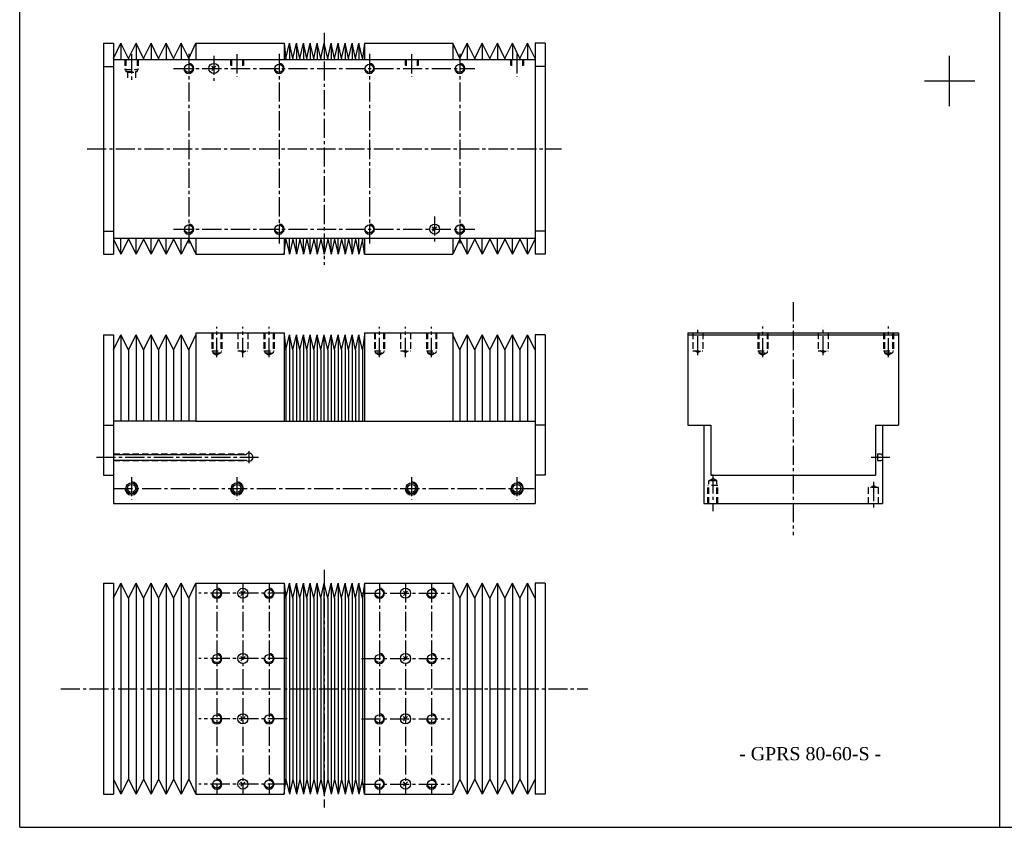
# Model space of a CAD drawing. Header units: millimetres. Extents: x 1112 to 5405, y 2427 to 4035.
# Tile 1 of 9: x 1112 to 2093, y 2427 to 3231. Entities that reach past the tile are written whole.
import ezdxf

# ---------------------------------------------------------------- set-up
doc = ezdxf.new("R2010")
doc.units = ezdxf.units.MM
doc.linetypes.add('CENTER2', pattern=[28.575, 19.05, -3.175, 3.175, -3.175])
doc.linetypes.add('DASHED2', pattern=[9.525, 6.35, -3.175])
doc.layers.add('1', color=2, linetype='DASHED2')
doc.layers.add('2', color=1, linetype='CENTER2')
doc.styles.get("Standard").update_dxf_attribs({"font": 'isocp.shx', "bigfont": 'chineset.shx'})

msp = doc.modelspace()

# ---------------------------------------------------------------- linework, layer by layer
at = {"color": 7}
for p, q in [((1111.69, 2426.51), (1111.69, 4035.06)), ((2088.14, 2426.51), (2088.14, 4035.06)), ((1195.07, 3207.33), (1195.07, 2997.33)), ((1195.07, 3207.33), (1205.07, 3207.33)), ((1205.07, 3207.33), (1205.07, 2997.33)), ((1205.07, 3192.33), (1212.57, 3207.33)), ((1220.07, 3192.33), (1212.57, 3207.33)), ((1212.57, 3207.33), (1212.57, 3191.33)), ((1220.07, 3192.33), (1227.57, 3207.33)), ((1235.07, 3192.33), (1227.57, 3207.33)), ((1227.57, 3207.33), (1227.57, 3191.33)), ((1235.07, 3192.33), (1242.57, 3207.33)), ((1250.07, 3192.33), (1242.57, 3207.33)), ((1242.57, 3207.33), (1242.57, 3191.33)), ((1250.07, 3192.33), (1257.57, 3207.33)), ((1265.07, 3192.33), (1257.57, 3207.33)), ((1257.57, 3207.33), (1257.57, 3191.33)), ((1265.07, 3192.33), (1272.57, 3207.33)), ((1280.07, 3192.33), (1272.57, 3207.33)), ((1272.57, 3207.33), (1272.57, 3191.33)), ((1280.07, 3192.33), (1287.07, 3207.33)), ((1287.07, 3207.33), (1375.07, 3207.33)), ((1287.07, 3207.33), (1287.07, 3191.33)), ((1375.07, 3207.33), (1375.07, 3191.33)), ((1375.07, 3207.33), (1376.98, 3192.33)), ((1376.98, 3192.33), (1380.44, 3207.33)), ((1383.9, 3192.33), (1380.44, 3207.33)), ((1380.44, 3207.33), (1380.44, 3191.33)), ((1383.9, 3192.33), (1387.37, 3207.33)), ((1390.83, 3192.33), (1387.37, 3207.33)), ((1387.37, 3207.33), (1387.37, 3191.33)), ((1390.83, 3192.33), (1394.29, 3207.33)), ((1397.75, 3192.33), (1394.29, 3207.33)), ((1394.29, 3207.33), (1394.29, 3191.33)), ((1397.75, 3192.33), (1401.22, 3207.33)), ((1404.68, 3192.33), (1401.22, 3207.33)), ((1401.22, 3207.33), (1401.22, 3191.33)), ((1404.68, 3192.33), (1408.14, 3207.33)), ((1411.61, 3192.33), (1408.14, 3207.33)), ((1408.14, 3207.33), (1408.14, 3191.33)), ((1411.61, 3192.33), (1415.07, 3207.33)), ((1418.53, 3192.33), (1415.07, 3207.33)), ((1415.07, 3207.33), (1415.07, 3191.33)), ((1418.53, 3192.33), (1422, 3207.33)), ((1425.46, 3192.33), (1422, 3207.33)), ((1422, 3207.33), (1422, 3191.33)), ((1425.46, 3192.33), (1428.92, 3207.33)), ((1432.39, 3192.33), (1428.92, 3207.33)), ((1428.92, 3207.33), (1428.92, 3191.33)), ((1432.39, 3192.33), (1435.85, 3207.33)), ((1439.31, 3192.33), (1435.85, 3207.33)), ((1435.85, 3207.33), (1435.85, 3191.33)), ((1439.31, 3192.33), (1442.77, 3207.33)), ((1446.24, 3192.33), (1442.77, 3207.33)), ((1442.77, 3207.33), (1442.77, 3191.33)), ((1446.24, 3192.33), (1449.7, 3207.33)), ((1453.16, 3192.33), (1449.7, 3207.33)), ((1449.7, 3207.33), (1449.7, 3191.33)), ((1455.07, 3207.33), (1453.16, 3192.33)), ((1455.07, 3207.33), (1543.07, 3207.33)), ((1455.07, 3207.33), (1455.07, 3191.33)), ((1550.07, 3192.33), (1543.07, 3207.33)), ((1543.07, 3207.33), (1543.07, 3191.33)), ((1550.07, 3192.33), (1557.57, 3207.33)), ((1565.07, 3192.33), (1557.57, 3207.33)), ((1557.57, 3207.33), (1557.57, 3191.33)), ((1565.07, 3192.33), (1572.57, 3207.33)), ((1580.07, 3192.33), (1572.57, 3207.33)), ((1572.57, 3207.33), (1572.57, 3191.33)), ((1580.07, 3192.33), (1587.57, 3207.33)), ((1595.07, 3192.33), (1587.57, 3207.33)), ((1587.57, 3207.33), (1587.57, 3191.33)), ((1595.07, 3192.33), (1602.57, 3207.33)), ((1610.07, 3192.33), (1602.57, 3207.33)), ((1602.57, 3207.33), (1602.57, 3191.33)), ((1610.07, 3192.33), (1617.57, 3207.33)), ((1625.07, 3192.33), (1617.57, 3207.33)), ((1617.57, 3207.33), (1617.57, 3191.33)), ((1625.07, 3207.33), (1625.07, 2997.33)), ((1635.07, 3207.33), (1625.07, 3207.33)), ((1635.07, 3207.33), (1635.07, 2997.33)), ((1205.07, 3191.33), (1625.07, 3191.33)), ((1220.07, 3192.33), (1220.07, 3191.33)), ((1235.07, 3192.33), (1235.07, 3191.33)), ((1250.07, 3192.33), (1250.07, 3191.33)), ((1265.07, 3192.33), (1265.07, 3191.33)), ((1280.07, 3192.33), (1280.07, 3191.33)), ((1376.98, 3192.33), (1376.98, 3191.33)), ((1383.9, 3192.33), (1383.9, 3191.33)), ((1390.83, 3192.33), (1390.83, 3191.33)), ((1397.75, 3192.33), (1397.75, 3191.33)), ((1404.68, 3192.33), (1404.68, 3191.33)), ((1411.61, 3192.33), (1411.61, 3191.33)), ((1418.53, 3192.33), (1418.53, 3191.33)), ((1425.46, 3192.33), (1425.46, 3191.33)), ((1432.39, 3192.33), (1432.39, 3191.33)), ((1439.31, 3192.33), (1439.31, 3191.33)), ((1446.24, 3192.33), (1446.24, 3191.33)), ((1453.16, 3192.33), (1453.16, 3191.33)), ((1550.07, 3192.33), (1550.07, 3191.33)), ((1565.07, 3192.33), (1565.07, 3191.33)), ((1580.07, 3192.33), (1580.07, 3191.33)), ((1595.07, 3192.33), (1595.07, 3191.33)), ((1610.07, 3192.33), (1610.07, 3191.33)), ((2038.14, 3144.82), (2038.14, 3194.82)), ((1195.07, 3184.33), (1205.07, 3184.33)), ((1305.07, 3182.33), (1302.95, 3184.45)), ((1302.95, 3180.21), (1307.19, 3184.45)), ((1635.07, 3184.33), (1625.07, 3184.33)), ((2013.14, 3169.82), (2063.14, 3169.82)), ((1525.07, 3022.33), (1522.95, 3024.45)), ((1522.95, 3020.21), (1527.19, 3024.45)), ((1195.07, 3020.33), (1205.07, 3020.33)), ((1205.07, 3013.33), (1625.07, 3013.33)), ((1205.07, 3012.33), (1212.57, 2997.33)), ((1212.57, 2997.33), (1212.57, 3013.33)), ((1220.07, 3012.33), (1212.57, 2997.33)), ((1220.07, 3012.33), (1220.07, 3013.33)), ((1220.07, 3012.33), (1227.57, 2997.33)), ((1227.57, 2997.33), (1227.57, 3013.33)), ((1235.07, 3012.33), (1227.57, 2997.33)), ((1235.07, 3012.33), (1235.07, 3013.33)), ((1235.07, 3012.33), (1242.57, 2997.33)), ((1242.57, 2997.33), (1242.57, 3013.33)), ((1250.07, 3012.33), (1242.57, 2997.33)), ((1250.07, 3012.33), (1250.07, 3013.33)), ((1250.07, 3012.33), (1257.57, 2997.33)), ((1257.57, 2997.33), (1257.57, 3013.33)), ((1265.07, 3012.33), (1257.57, 2997.33)), ((1265.07, 3012.33), (1265.07, 3013.33)), ((1265.07, 3012.33), (1272.57, 2997.33)), ((1272.57, 2997.33), (1272.57, 3013.33)), ((1280.07, 3012.33), (1272.57, 2997.33)), ((1280.07, 3012.33), (1280.07, 3013.33)), ((1280.07, 3012.33), (1287.07, 2997.33)), ((1287.07, 3013.33), (1287.07, 2997.33)), ((1375.07, 3013.33), (1375.07, 2997.33)), ((1375.07, 2997.33), (1376.98, 3012.33)), ((1376.98, 3012.33), (1376.98, 3013.33)), ((1376.98, 3012.33), (1380.44, 2997.33)), ((1380.44, 2997.33), (1380.44, 3013.33)), ((1383.9, 3012.33), (1380.44, 2997.33)), ((1383.9, 3012.33), (1383.9, 3013.33)), ((1383.9, 3012.33), (1387.37, 2997.33)), ((1387.37, 2997.33), (1387.37, 3013.33)), ((1390.83, 3012.33), (1387.37, 2997.33)), ((1390.83, 3012.33), (1390.83, 3013.33)), ((1390.83, 3012.33), (1394.29, 2997.33)), ((1394.29, 2997.33), (1394.29, 3013.33)), ((1397.75, 3012.33), (1394.29, 2997.33)), ((1397.75, 3012.33), (1397.75, 3013.33)), ((1397.75, 3012.33), (1401.22, 2997.33)), ((1401.22, 2997.33), (1401.22, 3013.33)), ((1404.68, 3012.33), (1401.22, 2997.33)), ((1404.68, 3012.33), (1404.68, 3013.33)), ((1404.68, 3012.33), (1408.14, 2997.33)), ((1408.14, 2997.33), (1408.14, 3013.33)), ((1411.61, 3012.33), (1408.14, 2997.33)), ((1411.61, 3012.33), (1411.61, 3013.33)), ((1411.61, 3012.33), (1415.07, 2997.33)), ((1415.07, 2997.33), (1415.07, 3013.33)), ((1418.53, 3012.33), (1415.07, 2997.33)), ((1418.53, 3012.33), (1418.53, 3013.33)), ((1418.53, 3012.33), (1422, 2997.33)), ((1422, 2997.33), (1422, 3013.33)), ((1425.46, 3012.33), (1422, 2997.33)), ((1425.46, 3012.33), (1425.46, 3013.33)), ((1425.46, 3012.33), (1428.92, 2997.33)), ((1428.92, 2997.33), (1428.92, 3013.33)), ((1432.39, 3012.33), (1428.92, 2997.33)), ((1432.39, 3012.33), (1432.39, 3013.33)), ((1432.39, 3012.33), (1435.85, 2997.33)), ((1435.85, 2997.33), (1435.85, 3013.33)), ((1439.31, 3012.33), (1435.85, 2997.33)), ((1439.31, 3012.33), (1439.31, 3013.33)), ((1439.31, 3012.33), (1442.77, 2997.33)), ((1442.77, 2997.33), (1442.77, 3013.33)), ((1446.24, 3012.33), (1442.77, 2997.33)), ((1446.24, 3012.33), (1446.24, 3013.33)), ((1446.24, 3012.33), (1449.7, 2997.33)), ((1449.7, 2997.33), (1449.7, 3013.33)), ((1453.16, 3012.33), (1449.7, 2997.33)), ((1453.16, 3012.33), (1453.16, 3013.33)), ((1455.07, 2997.33), (1453.16, 3012.33)), ((1455.07, 3013.33), (1455.07, 2997.33)), ((1543.07, 3013.33), (1543.07, 2997.33)), ((1550.07, 3012.33), (1543.07, 2997.33)), ((1550.07, 3012.33), (1550.07, 3013.33)), ((1550.07, 3012.33), (1557.57, 2997.33)), ((1557.57, 2997.33), (1557.57, 3013.33)), ((1565.07, 3012.33), (1557.57, 2997.33)), ((1565.07, 3012.33), (1565.07, 3013.33)), ((1565.07, 3012.33), (1572.57, 2997.33)), ((1572.57, 2997.33), (1572.57, 3013.33)), ((1580.07, 3012.33), (1572.57, 2997.33)), ((1580.07, 3012.33), (1580.07, 3013.33)), ((1580.07, 3012.33), (1587.57, 2997.33)), ((1587.57, 2997.33), (1587.57, 3013.33)), ((1595.07, 3012.33), (1587.57, 2997.33)), ((1595.07, 3012.33), (1595.07, 3013.33)), ((1595.07, 3012.33), (1602.57, 2997.33)), ((1602.57, 2997.33), (1602.57, 3013.33)), ((1610.07, 3012.33), (1602.57, 2997.33)), ((1610.07, 3012.33), (1610.07, 3013.33)), ((1610.07, 3012.33), (1617.57, 2997.33)), ((1617.57, 2997.33), (1617.57, 3013.33)), ((1625.07, 3012.33), (1617.57, 2997.33)), ((1635.07, 3020.33), (1625.07, 3020.33)), ((1195.07, 2997.33), (1205.07, 2997.33)), ((1287.07, 2997.33), (1375.07, 2997.33)), ((1455.07, 2997.33), (1543.07, 2997.33)), ((1635.07, 2997.33), (1625.07, 2997.33)), ((1195.07, 2917.06), (1195.07, 2777.06)), ((1195.07, 2917.06), (1205.07, 2917.06)), ((1205.07, 2917.06), (1205.07, 2749.06)), ((1205.07, 2902.06), (1212.57, 2917.06)), ((1212.57, 2917.06), (1212.57, 2831.06)), ((1220.07, 2902.06), (1212.57, 2917.06)), ((1220.07, 2902.06), (1227.57, 2917.06)), ((1235.07, 2902.06), (1227.57, 2917.06)), ((1227.57, 2917.06), (1227.57, 2831.06)), ((1235.07, 2902.06), (1242.57, 2917.06)), ((1242.57, 2917.06), (1242.57, 2831.06)), ((1250.07, 2902.06), (1242.57, 2917.06)), ((1250.07, 2902.06), (1257.57, 2917.06)), ((1257.57, 2917.06), (1257.57, 2831.06)), ((1265.07, 2902.06), (1257.57, 2917.06)), ((1265.07, 2902.06), (1272.57, 2917.06)), ((1272.57, 2917.06), (1272.57, 2831.06)), ((1280.07, 2902.06), (1272.57, 2917.06)), ((1280.07, 2902.06), (1287.07, 2917.06)), ((1287.07, 2919.06), (1375.07, 2919.06)), ((1287.07, 2919.06), (1287.07, 2831.06)), ((1375.07, 2919.06), (1375.07, 2831.06)), ((1375.07, 2917.06), (1376.98, 2902.06)), ((1376.98, 2902.06), (1380.44, 2917.06)), ((1383.9, 2902.06), (1380.44, 2917.06)), ((1380.44, 2917.06), (1380.44, 2831.06)), ((1383.9, 2902.06), (1387.37, 2917.06)), ((1390.83, 2902.06), (1387.37, 2917.06)), ((1387.37, 2917.06), (1387.37, 2831.06)), ((1390.83, 2902.06), (1394.29, 2917.06)), ((1397.75, 2902.06), (1394.29, 2917.06)), ((1394.29, 2917.06), (1394.29, 2831.06)), ((1397.75, 2902.06), (1401.22, 2917.06)), ((1404.68, 2902.06), (1401.22, 2917.06)), ((1401.22, 2917.06), (1401.22, 2831.06)), ((1404.68, 2902.06), (1408.14, 2917.06)), ((1411.61, 2902.06), (1408.14, 2917.06)), ((1408.14, 2917.06), (1408.14, 2831.06)), ((1411.61, 2902.06), (1415.07, 2917.06)), ((1418.53, 2902.06), (1415.07, 2917.06)), ((1415.07, 2831.06), (1415.07, 2917.06)), ((1418.53, 2902.06), (1422, 2917.06)), ((1425.46, 2902.06), (1422, 2917.06)), ((1422, 2917.06), (1422, 2831.06)), ((1425.46, 2902.06), (1428.92, 2917.06)), ((1432.39, 2902.06), (1428.92, 2917.06)), ((1428.92, 2917.06), (1428.92, 2831.06)), ((1432.39, 2902.06), (1435.85, 2917.06)), ((1439.31, 2902.06), (1435.85, 2917.06)), ((1435.85, 2917.06), (1435.85, 2831.06)), ((1439.31, 2902.06), (1442.77, 2917.06)), ((1446.24, 2902.06), (1442.77, 2917.06)), ((1442.77, 2917.06), (1442.77, 2831.06)), ((1446.24, 2902.06), (1449.7, 2917.06)), ((1453.16, 2902.06), (1449.7, 2917.06)), ((1449.7, 2917.06), (1449.7, 2831.06)), ((1455.07, 2917.06), (1453.16, 2902.06)), ((1455.07, 2919.06), (1543.07, 2919.06)), ((1455.07, 2919.06), (1455.07, 2831.06)), ((1543.07, 2919.06), (1543.07, 2831.06)), ((1550.07, 2902.06), (1543.07, 2917.06)), ((1550.07, 2902.06), (1557.57, 2917.06)), ((1557.57, 2917.06), (1557.57, 2831.06)), ((1565.07, 2902.06), (1557.57, 2917.06)), ((1565.07, 2902.06), (1572.57, 2917.06)), ((1572.57, 2917.06), (1572.57, 2831.06)), ((1580.07, 2902.06), (1572.57, 2917.06)), ((1580.07, 2902.06), (1587.57, 2917.06)), ((1595.07, 2902.06), (1587.57, 2917.06)), ((1587.57, 2917.06), (1587.57, 2831.06)), ((1595.07, 2902.06), (1602.57, 2917.06)), ((1602.57, 2917.06), (1602.57, 2831.06)), ((1610.07, 2902.06), (1602.57, 2917.06)), ((1610.07, 2902.06), (1617.57, 2917.06)), ((1617.57, 2917.06), (1617.57, 2831.06)), ((1625.07, 2902.06), (1617.57, 2917.06)), ((1625.07, 2917.06), (1625.07, 2749.06)), ((1635.07, 2917.06), (1625.07, 2917.06)), ((1635.07, 2917.06), (1635.07, 2777.06)), ((1777.17, 2919.06), (1987.17, 2919.06)), ((1777.17, 2919.06), (1777.17, 2827.06)), ((1777.17, 2917.06), (1987.17, 2917.06)), ((1987.17, 2919.06), (1987.17, 2827.06)), ((1220.07, 2902.06), (1220.07, 2831.06)), ((1235.07, 2902.06), (1235.07, 2831.06)), ((1250.07, 2902.06), (1250.07, 2831.06)), ((1265.07, 2902.06), (1265.07, 2831.06)), ((1280.07, 2902.06), (1280.07, 2831.06)), ((1376.98, 2902.06), (1376.98, 2831.06)), ((1383.9, 2902.06), (1383.9, 2831.06)), ((1390.83, 2902.06), (1390.83, 2831.06)), ((1397.75, 2902.06), (1397.75, 2831.06)), ((1404.68, 2902.06), (1404.68, 2831.06)), ((1411.61, 2902.06), (1411.61, 2831.06)), ((1418.53, 2902.06), (1418.53, 2831.06)), ((1425.46, 2902.06), (1425.46, 2831.06)), ((1432.39, 2902.06), (1432.39, 2831.06)), ((1439.31, 2902.06), (1439.31, 2831.06)), ((1446.24, 2902.06), (1446.24, 2831.06)), ((1453.16, 2902.06), (1453.16, 2831.06)), ((1550.07, 2902.06), (1550.07, 2831.06)), ((1565.07, 2902.06), (1565.07, 2831.06)), ((1580.07, 2902.06), (1580.07, 2831.06)), ((1595.07, 2902.06), (1595.07, 2831.06)), ((1610.07, 2902.06), (1610.07, 2831.06)), ((1195.07, 2827.06), (1205.07, 2827.06)), ((1287.07, 2831.06), (1205.07, 2831.06)), ((1287.07, 2831.06), (1375.07, 2831.06)), ((1375.07, 2831.06), (1455.07, 2831.06)), ((1455.07, 2831.06), (1543.07, 2831.06)), ((1543.07, 2831.06), (1625.07, 2831.06)), ((1635.07, 2827.06), (1625.07, 2827.06)), ((1777.17, 2827.06), (1800.17, 2827.06)), ((1793.17, 2827.06), (1793.17, 2749.06)), ((1800.17, 2827.06), (1800.17, 2777.06)), ((1964.17, 2827.06), (1964.17, 2777.06)), ((1964.17, 2827.06), (1987.17, 2827.06)), ((1971.17, 2827.06), (1971.17, 2749.06)), ((1205.07, 2797.81), (1337.17, 2797.81)), ((1966.17, 2798.46), (1969.97, 2798.46)), ((1966.17, 2798.46), (1966.17, 2791.66)), ((1969.97, 2798.46), (1969.97, 2797.81)), ((1969.97, 2797.81), (1971.17, 2797.81)), ((1205.07, 2792.31), (1337.17, 2792.31)), ((1966.17, 2791.66), (1969.97, 2791.66)), ((1969.97, 2792.31), (1971.17, 2792.31)), ((1969.97, 2792.31), (1969.97, 2791.66)), ((1195.07, 2777.06), (1205.07, 2777.06)), ((1635.07, 2777.06), (1625.07, 2777.06)), ((1800.17, 2777.06), (1964.17, 2777.06)), ((1205.07, 2749.06), (1625.07, 2749.06)), ((1793.17, 2749.06), (1971.17, 2749.06)), ((1195.07, 2669.58), (1195.07, 2459.58)), ((1195.07, 2669.58), (1205.07, 2669.58)), ((1205.07, 2669.58), (1205.07, 2459.58)), ((1205.07, 2654.58), (1212.57, 2669.58)), ((1212.57, 2669.58), (1212.57, 2459.58)), ((1220.07, 2654.58), (1212.57, 2669.58)), ((1220.07, 2654.58), (1227.57, 2669.58)), ((1227.57, 2669.58), (1227.57, 2459.58)), ((1235.07, 2654.58), (1227.57, 2669.58)), ((1235.07, 2654.58), (1242.57, 2669.58)), ((1242.57, 2669.58), (1242.57, 2459.58)), ((1250.07, 2654.58), (1242.57, 2669.58)), ((1250.07, 2654.58), (1257.57, 2669.58)), ((1257.57, 2669.58), (1257.57, 2459.58)), ((1265.07, 2654.58), (1257.57, 2669.58)), ((1265.07, 2654.58), (1272.57, 2669.58)), ((1272.57, 2669.58), (1272.57, 2459.58)), ((1280.07, 2654.58), (1272.57, 2669.58)), ((1280.07, 2654.58), (1287.07, 2669.58)), ((1287.07, 2669.58), (1287.07, 2459.58)), ((1287.07, 2669.58), (1375.07, 2669.58)), ((1375.07, 2669.58), (1375.07, 2459.58)), ((1375.07, 2669.58), (1376.98, 2654.58)), ((1376.98, 2654.58), (1380.44, 2669.58)), ((1383.9, 2654.58), (1380.44, 2669.58)), ((1380.44, 2669.58), (1380.44, 2459.58)), ((1383.9, 2654.58), (1387.37, 2669.58)), ((1390.83, 2654.58), (1387.37, 2669.58)), ((1387.37, 2669.58), (1387.37, 2459.58)), ((1390.83, 2654.58), (1394.29, 2669.58)), ((1397.75, 2654.58), (1394.29, 2669.58)), ((1394.29, 2669.58), (1394.29, 2459.58)), ((1397.75, 2654.58), (1401.22, 2669.58)), ((1404.68, 2654.58), (1401.22, 2669.58)), ((1401.22, 2669.58), (1401.22, 2459.58)), ((1404.68, 2654.58), (1408.14, 2669.58)), ((1411.61, 2654.58), (1408.14, 2669.58)), ((1408.14, 2669.58), (1408.14, 2459.58)), ((1411.61, 2654.58), (1415.07, 2669.58)), ((1415.07, 2459.58), (1415.07, 2669.58)), ((1418.53, 2654.58), (1415.07, 2669.58)), ((1418.53, 2654.58), (1422, 2669.58)), ((1425.46, 2654.58), (1422, 2669.58)), ((1422, 2669.58), (1422, 2459.58)), ((1425.46, 2654.58), (1428.92, 2669.58)), ((1432.39, 2654.58), (1428.92, 2669.58)), ((1428.92, 2669.58), (1428.92, 2459.58)), ((1432.39, 2654.58), (1435.85, 2669.58)), ((1439.31, 2654.58), (1435.85, 2669.58)), ((1435.85, 2669.58), (1435.85, 2459.58)), ((1439.31, 2654.58), (1442.77, 2669.58)), ((1446.24, 2654.58), (1442.77, 2669.58)), ((1442.77, 2669.58), (1442.77, 2459.58)), ((1446.24, 2654.58), (1449.7, 2669.58)), ((1453.16, 2654.58), (1449.7, 2669.58)), ((1449.7, 2669.58), (1449.7, 2459.58)), ((1455.07, 2669.58), (1453.16, 2654.58)), ((1455.07, 2669.58), (1455.07, 2459.58)), ((1455.07, 2669.58), (1543.07, 2669.58)), ((1543.07, 2669.58), (1543.07, 2459.58)), ((1550.07, 2654.58), (1543.07, 2669.58)), ((1550.07, 2654.58), (1557.57, 2669.58)), ((1557.57, 2669.58), (1557.57, 2459.58)), ((1565.07, 2654.58), (1557.57, 2669.58)), ((1565.07, 2654.58), (1572.57, 2669.58)), ((1572.57, 2669.58), (1572.57, 2459.58)), ((1580.07, 2654.58), (1572.57, 2669.58)), ((1580.07, 2654.58), (1587.57, 2669.58)), ((1595.07, 2654.58), (1587.57, 2669.58)), ((1587.57, 2669.58), (1587.57, 2459.58)), ((1595.07, 2654.58), (1602.57, 2669.58)), ((1602.57, 2669.58), (1602.57, 2459.58)), ((1610.07, 2654.58), (1602.57, 2669.58)), ((1610.07, 2654.58), (1617.57, 2669.58)), ((1617.57, 2669.58), (1617.57, 2459.58)), ((1625.07, 2654.58), (1617.57, 2669.58)), ((1625.07, 2669.58), (1625.07, 2459.58)), ((1635.07, 2669.58), (1625.07, 2669.58)), ((1635.07, 2669.58), (1635.07, 2459.58)), ((1331.95, 2657.46), (1336.19, 2661.7)), ((1334.07, 2659.58), (1331.95, 2661.7)), ((1496.07, 2659.58), (1493.95, 2661.7)), ((1493.95, 2657.46), (1498.19, 2661.7)), ((1220.07, 2654.58), (1220.07, 2474.58)), ((1235.07, 2654.58), (1235.07, 2474.58)), ((1250.07, 2654.58), (1250.07, 2474.58)), ((1265.07, 2654.58), (1265.07, 2474.58)), ((1280.07, 2654.58), (1280.07, 2474.58)), ((1376.98, 2654.58), (1376.98, 2474.58)), ((1383.9, 2654.58), (1383.9, 2474.58)), ((1390.83, 2654.58), (1390.83, 2474.58)), ((1397.75, 2654.58), (1397.75, 2474.58)), ((1404.68, 2654.58), (1404.68, 2474.58)), ((1411.61, 2654.58), (1411.61, 2474.58)), ((1418.53, 2654.58), (1418.53, 2474.58)), ((1425.46, 2654.58), (1425.46, 2474.58)), ((1432.39, 2654.58), (1432.39, 2474.58)), ((1439.31, 2654.58), (1439.31, 2474.58)), ((1446.24, 2654.58), (1446.24, 2474.58)), ((1453.16, 2654.58), (1453.16, 2474.58)), ((1550.07, 2654.58), (1550.07, 2474.58)), ((1565.07, 2654.58), (1565.07, 2474.58)), ((1580.07, 2654.58), (1580.07, 2474.58)), ((1595.07, 2654.58), (1595.07, 2474.58)), ((1610.07, 2654.58), (1610.07, 2474.58)), ((1334.07, 2594.58), (1331.95, 2596.7)), ((1331.95, 2592.46), (1336.19, 2596.7)), ((1493.95, 2592.46), (1498.19, 2596.7)), ((1496.07, 2594.58), (1493.95, 2596.7)), ((1334.07, 2534.58), (1331.95, 2536.7)), ((1331.95, 2532.46), (1336.19, 2536.7)), ((1493.95, 2532.46), (1498.19, 2536.7)), ((1496.07, 2534.58), (1493.95, 2536.7)), ((1205.07, 2474.58), (1212.57, 2459.58)), ((1220.07, 2474.58), (1212.57, 2459.58)), ((1220.07, 2474.58), (1227.57, 2459.58)), ((1235.07, 2474.58), (1227.57, 2459.58)), ((1235.07, 2474.58), (1242.57, 2459.58)), ((1250.07, 2474.58), (1242.57, 2459.58)), ((1250.07, 2474.58), (1257.57, 2459.58)), ((1265.07, 2474.58), (1257.57, 2459.58)), ((1265.07, 2474.58), (1272.57, 2459.58)), ((1280.07, 2474.58), (1272.57, 2459.58)), ((1280.07, 2474.58), (1287.07, 2459.58)), ((1375.07, 2459.58), (1376.98, 2474.58)), ((1376.98, 2474.58), (1380.44, 2459.58)), ((1383.9, 2474.58), (1380.44, 2459.58)), ((1383.9, 2474.58), (1387.37, 2459.58)), ((1390.83, 2474.58), (1387.37, 2459.58)), ((1390.83, 2474.58), (1394.29, 2459.58)), ((1397.75, 2474.58), (1394.29, 2459.58)), ((1397.75, 2474.58), (1401.22, 2459.58)), ((1404.68, 2474.58), (1401.22, 2459.58)), ((1404.68, 2474.58), (1408.14, 2459.58)), ((1411.61, 2474.58), (1408.14, 2459.58)), ((1411.61, 2474.58), (1415.07, 2459.58)), ((1418.53, 2474.58), (1415.07, 2459.58)), ((1418.53, 2474.58), (1422, 2459.58)), ((1425.46, 2474.58), (1422, 2459.58)), ((1425.46, 2474.58), (1428.92, 2459.58)), ((1432.39, 2474.58), (1428.92, 2459.58)), ((1432.39, 2474.58), (1435.85, 2459.58)), ((1439.31, 2474.58), (1435.85, 2459.58)), ((1439.31, 2474.58), (1442.77, 2459.58)), ((1446.24, 2474.58), (1442.77, 2459.58)), ((1446.24, 2474.58), (1449.7, 2459.58)), ((1453.16, 2474.58), (1449.7, 2459.58)), ((1455.07, 2459.58), (1453.16, 2474.58)), ((1550.07, 2474.58), (1543.07, 2459.58)), ((1550.07, 2474.58), (1557.57, 2459.58)), ((1565.07, 2474.58), (1557.57, 2459.58)), ((1565.07, 2474.58), (1572.57, 2459.58)), ((1580.07, 2474.58), (1572.57, 2459.58)), ((1580.07, 2474.58), (1587.57, 2459.58)), ((1595.07, 2474.58), (1587.57, 2459.58)), ((1595.07, 2474.58), (1602.57, 2459.58)), ((1610.07, 2474.58), (1602.57, 2459.58)), ((1610.07, 2474.58), (1617.57, 2459.58)), ((1625.07, 2474.58), (1617.57, 2459.58)), ((1334.07, 2469.58), (1331.95, 2471.7)), ((1331.95, 2467.46), (1336.19, 2471.7)), ((1493.95, 2467.46), (1498.19, 2471.7)), ((1496.07, 2469.58), (1493.95, 2471.7)), ((1195.07, 2459.58), (1205.07, 2459.58)), ((1287.07, 2459.58), (1375.07, 2459.58)), ((1455.07, 2459.58), (1543.07, 2459.58)), ((1635.07, 2459.58), (1625.07, 2459.58)), ((1111.69, 2426.51), (5405.11, 2426.51))]:
    msp.add_line(p, q, dxfattribs=at)
for centre, radius in [((1280.07, 3182.33), 4.08), ((1305.07, 3182.33), 5), ((1370.07, 3182.33), 4.08), ((1460.07, 3182.33), 4.08), ((1550.07, 3182.33), 4.08), ((1280.07, 3022.33), 4.08), ((1370.07, 3022.33), 4.08), ((1460.07, 3022.33), 4.08), ((1525.07, 3022.33), 5), ((1550.07, 3022.33), 4.08), ((1223.07, 2764.06), 5.5), ((1223.07, 2764.06), 4), ((1328.07, 2764.06), 5.5), ((1328.07, 2764.06), 4), ((1502.07, 2764.06), 5.5), ((1502.07, 2764.06), 4), ((1607.07, 2764.06), 5.5), ((1607.07, 2764.06), 4), ((1308.07, 2659.58), 4.08), ((1334.07, 2659.58), 5), ((1360.07, 2659.58), 4.08), ((1470.07, 2659.58), 4.08), ((1496.07, 2659.58), 5), ((1522.07, 2659.58), 4.08), ((1334.07, 2594.58), 5), ((1496.07, 2594.58), 5), ((1308.07, 2594.58), 4.08), ((1360.07, 2594.58), 4.08), ((1470.07, 2594.58), 4.08), ((1522.07, 2594.58), 4.08), ((1308.07, 2534.58), 4.08), ((1334.07, 2534.58), 5), ((1360.07, 2534.58), 4.08), ((1470.07, 2534.58), 4.08), ((1496.07, 2534.58), 5), ((1522.07, 2534.58), 4.08), ((1308.07, 2469.58), 4.08), ((1334.07, 2469.58), 5), ((1360.07, 2469.58), 4.08), ((1470.07, 2469.58), 4.08), ((1496.07, 2469.58), 5), ((1522.07, 2469.58), 4.08)]:
    msp.add_circle(centre, radius, dxfattribs=at)
for centre, radius, start, end in [((1280.07, 3182.33), 5, 180, 90), ((1370.07, 3182.33), 5, 180, 90), ((1460.07, 3182.33), 5, 180, 90), ((1550.07, 3182.33), 5, 180, 90), ((1280.07, 3022.33), 5, 180, 90), ((1370.07, 3022.33), 5, 180, 90), ((1460.07, 3022.33), 5, 180, 90), ((1550.07, 3022.33), 5, 180, 90), ((1340.07, 2795.06), 4, 223.43254, 136.56746), ((1223.07, 2764.06), 6.5, 180, 90), ((1328.07, 2764.06), 6.5, 180, 90), ((1502.07, 2764.06), 6.5, 180, 90), ((1607.07, 2764.06), 6.5, 180, 90), ((1308.07, 2659.58), 5, 180, 90), ((1360.07, 2659.58), 5, 180, 90), ((1470.07, 2659.58), 5, 180, 90), ((1522.07, 2659.58), 5, 180, 90), ((1308.07, 2594.58), 5, 180, 90), ((1360.07, 2594.58), 5, 180, 90), ((1470.07, 2594.58), 5, 180, 90), ((1522.07, 2594.58), 5, 180, 90), ((1308.07, 2534.58), 5, 180, 90), ((1360.07, 2534.58), 5, 180, 90), ((1470.07, 2534.58), 5, 180, 90), ((1522.07, 2534.58), 5, 180, 90), ((1308.07, 2469.58), 5, 180, 90), ((1360.07, 2469.58), 5, 180, 90), ((1470.07, 2469.58), 5, 180, 90), ((1522.07, 2469.58), 5, 180, 90)]:
    msp.add_arc(centre, radius, start, end, dxfattribs=at)
at = {"layer": '1', "color": 7}
for p, q in [((1216.57, 3191.33), (1216.57, 3181.33)), ((1217.57, 3191.33), (1217.57, 3179.33)), ((1228.57, 3191.33), (1228.57, 3179.33)), ((1229.57, 3191.33), (1229.57, 3181.33)), ((1321.57, 3191.33), (1321.57, 3185.07)), ((1322.57, 3191.33), (1322.57, 3183.69)), ((1333.57, 3191.33), (1333.57, 3183.69)), ((1334.57, 3191.33), (1334.57, 3185.07)), ((1495.57, 3191.33), (1495.57, 3185.07)), ((1496.57, 3191.33), (1496.57, 3183.69)), ((1507.57, 3191.33), (1507.57, 3183.69)), ((1508.57, 3191.33), (1508.57, 3185.07)), ((1600.57, 3191.33), (1600.57, 3185.07)), ((1601.57, 3191.33), (1601.57, 3183.69)), ((1612.57, 3191.33), (1612.57, 3183.69)), ((1613.57, 3191.33), (1613.57, 3185.07)), ((1216.57, 3181.33), (1229.57, 3181.33)), ((1217.57, 3179.33), (1228.57, 3179.33)), ((1219.07, 3178.46), (1217.57, 3179.33)), ((1219.07, 3178.46), (1227.07, 3178.46)), ((1219.07, 3178.46), (1219.07, 3173.06)), ((1227.07, 3178.46), (1228.57, 3179.33)), ((1227.07, 3178.46), (1227.07, 3173.06)), ((1303.07, 2919.06), (1303.07, 2901.06)), ((1303.99, 2919.06), (1303.99, 2899.06)), ((1312.15, 2919.06), (1312.15, 2899.06)), ((1313.07, 2919.06), (1313.07, 2901.06)), ((1329.07, 2919.06), (1329.07, 2901.06)), ((1339.07, 2919.06), (1339.07, 2901.06)), ((1355.07, 2919.06), (1355.07, 2901.06)), ((1355.99, 2919.06), (1355.99, 2899.06)), ((1364.15, 2919.06), (1364.15, 2899.06)), ((1365.07, 2919.06), (1365.07, 2901.06)), ((1465.07, 2919.06), (1465.07, 2901.06)), ((1465.99, 2919.06), (1465.99, 2899.06)), ((1474.15, 2919.06), (1474.15, 2899.06)), ((1475.07, 2919.06), (1475.07, 2901.06)), ((1491.07, 2919.06), (1491.07, 2901.06)), ((1501.07, 2919.06), (1501.07, 2901.06)), ((1517.07, 2919.06), (1517.07, 2901.06)), ((1517.99, 2919.06), (1517.99, 2899.06)), ((1526.15, 2919.06), (1526.15, 2899.06)), ((1527.07, 2919.06), (1527.07, 2901.06)), ((1782.17, 2919.06), (1782.17, 2901.06)), ((1792.17, 2919.06), (1792.17, 2901.06)), ((1847.17, 2919.06), (1847.17, 2901.06)), ((1848.09, 2919.06), (1848.09, 2899.06)), ((1856.25, 2919.06), (1856.25, 2899.06)), ((1857.17, 2919.06), (1857.17, 2901.06)), ((1907.17, 2919.06), (1907.17, 2901.06)), ((1917.17, 2919.06), (1917.17, 2901.06)), ((1972.17, 2919.06), (1972.17, 2901.06)), ((1973.09, 2919.06), (1973.09, 2899.06)), ((1981.25, 2919.06), (1981.25, 2899.06)), ((1982.17, 2919.06), (1982.17, 2901.06)), ((1303.07, 2901.06), (1313.07, 2901.06)), ((1303.99, 2899.06), (1312.15, 2899.06)), ((1303.99, 2899.06), (1308.07, 2896.71)), ((1312.15, 2899.06), (1308.07, 2896.71)), ((1329.07, 2901.06), (1339.07, 2901.06)), ((1334.07, 2899.26), (1330.94, 2901.06)), ((1334.07, 2899.26), (1337.2, 2901.06)), ((1355.07, 2901.06), (1365.07, 2901.06)), ((1355.99, 2899.06), (1360.07, 2896.71)), ((1355.99, 2899.06), (1364.15, 2899.06)), ((1364.15, 2899.06), (1360.07, 2896.71)), ((1465.07, 2901.06), (1475.07, 2901.06)), ((1465.99, 2899.06), (1470.07, 2896.71)), ((1465.99, 2899.06), (1474.15, 2899.06)), ((1474.15, 2899.06), (1470.07, 2896.71)), ((1491.07, 2901.06), (1501.07, 2901.06)), ((1496.07, 2899.26), (1492.94, 2901.06)), ((1496.07, 2899.26), (1499.2, 2901.06)), ((1517.07, 2901.06), (1527.07, 2901.06)), ((1517.99, 2899.06), (1526.15, 2899.06)), ((1517.99, 2899.06), (1522.07, 2896.71)), ((1526.15, 2899.06), (1522.07, 2896.71)), ((1782.17, 2901.06), (1792.17, 2901.06)), ((1787.17, 2899.26), (1784.04, 2901.06)), ((1787.17, 2899.26), (1790.3, 2901.06)), ((1847.17, 2901.06), (1857.17, 2901.06)), ((1848.09, 2899.06), (1852.17, 2896.71)), ((1848.09, 2899.06), (1856.25, 2899.06)), ((1856.25, 2899.06), (1852.17, 2896.71)), ((1907.17, 2901.06), (1917.17, 2901.06)), ((1912.17, 2899.26), (1909.04, 2901.06)), ((1912.17, 2899.26), (1915.3, 2901.06)), ((1972.17, 2901.06), (1982.17, 2901.06)), ((1973.09, 2899.06), (1981.25, 2899.06)), ((1973.09, 2899.06), (1977.17, 2896.71)), ((1981.25, 2899.06), (1977.17, 2896.71)), ((1205.07, 2798.46), (1337.96, 2798.46)), ((1205.07, 2791.66), (1337.96, 2791.66)), ((1797.17, 2749.06), (1797.17, 2767.06)), ((1807.17, 2767.06), (1797.17, 2767.06)), ((1798.09, 2771.71), (1802.17, 2774.06)), ((1798.09, 2749.06), (1798.09, 2771.71)), ((1806.25, 2771.71), (1798.09, 2771.71)), ((1806.25, 2771.71), (1802.17, 2774.06)), ((1806.25, 2749.06), (1806.25, 2771.71)), ((1807.17, 2749.06), (1807.17, 2767.06)), ((1959.24, 2765.06), (1962.17, 2766.76)), ((1965.1, 2765.06), (1962.17, 2766.76)), ((1957.17, 2749.06), (1957.17, 2765.06)), ((1967.17, 2765.06), (1957.17, 2765.06)), ((1967.17, 2749.06), (1967.17, 2765.06))]:
    msp.add_line(p, q, dxfattribs=at)
at = {"layer": '2', "color": 7}
for p, q in [((1415.07, 3217.83), (1415.07, 2986.83)), ((1223.07, 3196.41), (1223.07, 3169.6)), ((1280.07, 3196.83), (1280.07, 3007.83)), ((1305.07, 3194.83), (1305.07, 3169.83)), ((1328.07, 3196.41), (1328.07, 3173.91)), ((1370.07, 3196.83), (1370.07, 3007.83)), ((1460.07, 3196.83), (1460.07, 3007.83)), ((1502.07, 3196.41), (1502.07, 3173.91)), ((1550.07, 3196.83), (1550.07, 3007.83)), ((1607.07, 3196.41), (1607.07, 3173.91)), ((1265.02, 3182.33), (1565.12, 3182.33)), ((1178.82, 3102.33), (1651.32, 3102.33)), ((1525.07, 3034.83), (1525.07, 3009.83)), ((1265.02, 3022.33), (1565.12, 3022.33)), ((1882.17, 2949.41), (1882.17, 2717.5)), ((1308.07, 2894.83), (1308.07, 2924.83)), ((1334.07, 2894.83), (1334.07, 2924.83)), ((1360.07, 2894.83), (1360.07, 2924.83)), ((1470.07, 2894.83), (1470.07, 2924.83)), ((1496.07, 2894.83), (1496.07, 2924.83)), ((1522.07, 2894.83), (1522.07, 2924.83)), ((1787.17, 2896.58), (1787.17, 2925.43)), ((1852.17, 2894.73), (1852.17, 2925.43)), ((1912.17, 2896.58), (1912.17, 2925.43)), ((1977.17, 2894.73), (1977.17, 2925.43)), ((1340.07, 2801.06), (1340.07, 2789.06)), ((1188.24, 2795.06), (1349.65, 2795.06)), ((1960.12, 2795.06), (1978.47, 2795.06)), ((1802.17, 2777.96), (1802.17, 2741.33)), ((1223.07, 2775.31), (1223.07, 2752.81)), ((1328.07, 2775.31), (1328.07, 2752.81)), ((1502.07, 2775.31), (1502.07, 2752.81)), ((1607.07, 2775.31), (1607.07, 2752.81)), ((1962.17, 2770.53), (1962.17, 2744.43)), ((1205.07, 2764.06), (1625.07, 2764.06)), ((1415.07, 2682.8), (1415.07, 2446.36)), ((1308.07, 2669.58), (1308.07, 2459.58)), ((1334.07, 2669.58), (1334.07, 2459.58)), ((1360.07, 2669.58), (1360.07, 2459.58)), ((1470.07, 2669.58), (1470.07, 2459.58)), ((1496.07, 2669.58), (1496.07, 2459.58)), ((1522.07, 2669.58), (1522.07, 2459.58)), ((1378.07, 2659.58), (1290.07, 2659.58)), ((1452.07, 2659.58), (1540.07, 2659.58)), ((1378.07, 2594.58), (1290.07, 2594.58)), ((1452.07, 2594.58), (1540.07, 2594.58)), ((1152.57, 2564.58), (1677.57, 2564.58)), ((1378.07, 2534.58), (1290.07, 2534.58)), ((1452.07, 2534.58), (1540.07, 2534.58)), ((1378.07, 2469.58), (1290.07, 2469.58)), ((1452.07, 2469.58), (1540.07, 2469.58))]:
    msp.add_line(p, q, dxfattribs=at)

# ---------------------------------------------------------------- texts
at = {"color": 7, "insert": (1828.42, 2493.08), "char_height": 13.125, "width": 147.9171, "attachment_point": 7}
msp.add_mtext('{\\fRomantic|b0|i0|c2|p2;- GPRS 80-60-S -}', dxfattribs=at)

doc.saveas('drawing.dxf')
